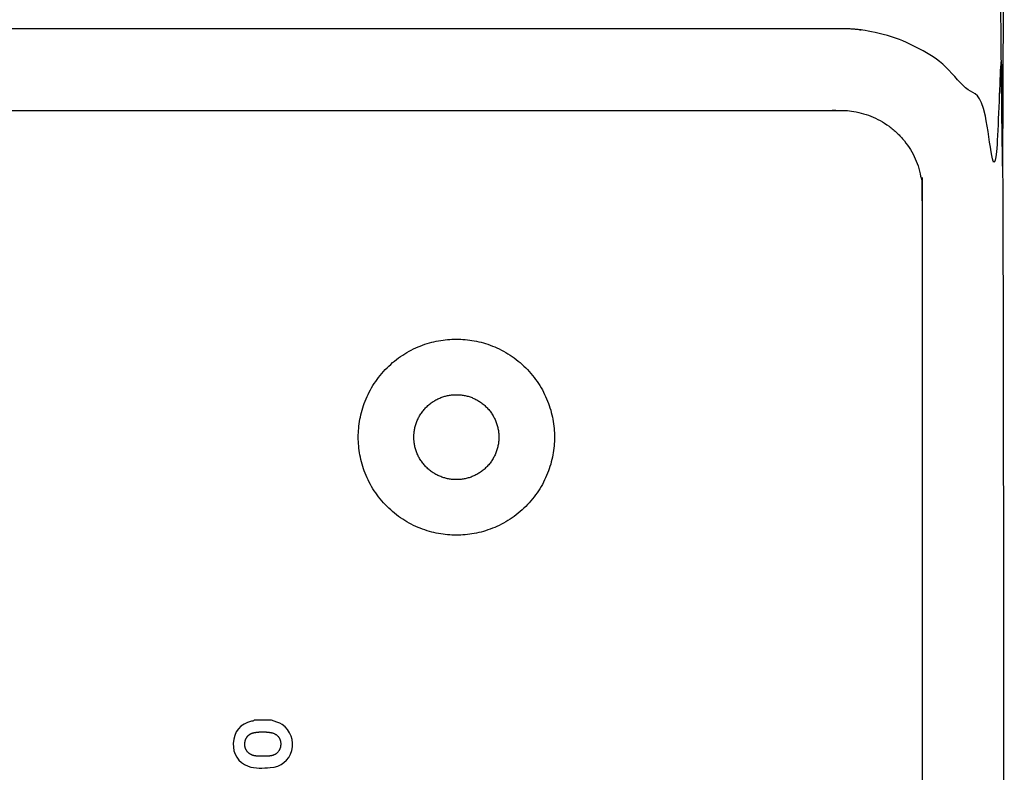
# Model space of a CAD drawing. Header units: millimetres. Extents: x -2435 to 1775, y -250 to 1540.
# Tile 9 of 60: x -2045 to -1985, y 510 to 556. Entities that reach past the tile are written whole.
import ezdxf

# ---------------------------------------------------------------- set-up
doc = ezdxf.new("R2010")
doc.units = ezdxf.units.MM
doc.header["$MEASUREMENT"] = 0
doc.layers.add('Work layer', color=254, linetype='Continuous', true_color=0xdddddd)

msp = doc.modelspace()

# ---------------------------------------------------------------- linework, layer by layer
at = {"layer": 'Work layer'}
for points, weights, degree, knots in [([(-1995.035, 556.317), (-2053.535, 556.317), (-2112.035, 556.317), (-2122.035, 556.317, -3), (-2122.035, 566.317, -3), (-2122.035, 721.317, -3), (-2122.035, 876.317, -3), (-2122.035, 886.317, -3), (-2112.035, 886.317), (-2053.535, 886.317), (-1995.035, 886.317), (-1985.035, 886.317, -3), (-1985.035, 876.317, -3), (-1985.035, 721.317, -3), (-1985.035, 566.317, -3), (-1985.035, 556.317, -3), (-1995.035, 556.317)], [1, 1, 1, 0.707106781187, 1, 1, 1, 0.707106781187, 1, 1, 1, 0.707106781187, 1, 1, 1, 0.707106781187, 1], 2, [-565.991149, -565.991149, -565.991149, -448.991149, -448.991149, -291.358259, -291.358259, -274.63289, -274.63289, -117, -117, 0, 0, 157.63289, 157.63289, 174.358259, 174.358259, 331.991149, 331.991149, 331.991149]), ([(-1995.035, 225.217), (-2053.535, 225.217), (-2112.035, 225.217), (-2122.035, 225.217, -3), (-2122.035, 235.217, -3), (-2122.035, 390.217, -3), (-2122.035, 545.217, -3), (-2122.035, 555.217, -3), (-2112.035, 555.217), (-2053.535, 555.217), (-1995.035, 555.217), (-1985.035, 555.217, -3), (-1985.035, 545.217, -3), (-1985.035, 390.217, -3), (-1985.035, 235.217, -3), (-1985.035, 225.217, -3), (-1995.035, 225.217)], [1, 1, 1, 0.707106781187, 1, 1, 1, 0.707106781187, 1, 1, 1, 0.707106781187, 1, 1, 1, 0.707106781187, 1], 2, [-565.991149, -565.991149, -565.991149, -448.991149, -448.991149, -291.358259, -291.358259, -274.63289, -274.63289, -117, -117, 0, 0, 157.63289, 157.63289, 174.358259, 174.358259, 331.991149, 331.991149, 331.991149]), ([(-1995.035, 230.217), (-1990.035, 230.217), (-1990.035, 235.217), (-1990.035, 390.217), (-1990.035, 545.217), (-1990.035, 550.217), (-1995.035, 550.217), (-2053.535, 550.217), (-2112.035, 550.217), (-2117.035, 550.217), (-2117.035, 545.217), (-2117.035, 390.217), (-2117.035, 235.217), (-2117.035, 230.217), (-2112.035, 230.217), (-2053.535, 230.217), (-1995.035, 230.217)], [1, 0.707106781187, 1, 1, 1, 0.707106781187, 1, 1, 1, 0.707106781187, 1, 1, 1, 0.707106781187, 1, 1, 1], 2, [0, 0, 0, 7.853982, 7.853982, 317.853982, 317.853982, 325.707963, 325.707963, 442.707963, 442.707963, 450.561945, 450.561945, 760.561945, 760.561945, 768.415927, 768.415927, 885.415927, 885.415927, 885.415927]), ([(-2018.535, 536.217), (-2024.535, 536.217), (-2024.535, 530.217), (-2024.535, 524.217), (-2018.535, 524.217), (-2012.535, 524.217), (-2012.535, 530.217), (-2012.535, 536.217), (-2018.535, 536.217)], [1, 0.707106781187, 1, 0.707106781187, 1, 0.707106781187, 1, 0.707106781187, 1], 2, [0, 0, 0, 9.424778, 9.424778, 18.849556, 18.849556, 28.274334, 28.274334, 37.699112, 37.699112, 37.699112]), ([(-2018.535, 532.817, -6), (-2021.135, 532.817, -6), (-2021.135, 530.217, -6), (-2021.135, 527.617, -6), (-2018.535, 527.617, -6), (-2015.935, 527.617, -6), (-2015.935, 530.217, -6), (-2015.935, 532.817, -6), (-2018.535, 532.817, -6)], [1, 0.707106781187, 1, 0.707106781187, 1, 0.707106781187, 1, 0.707106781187, 1], 2, [0, 0, 0, 4.08407, 4.08407, 8.168141, 8.168141, 12.252211, 12.252211, 16.336282, 16.336282, 16.336282]), ([(-2030.36, 510.683), (-2030.224, 510.689), (-2030.075, 510.688), (-2029.928, 510.705), (-2029.537, 510.751), (-2029.294, 511.016), (-2029.278, 511.402), (-2029.263, 511.784), (-2029.489, 512.069), (-2029.88, 512.136), (-2030.233, 512.201), (-2030.592, 512.196), (-2030.943, 512.124), (-2031.265, 512.057), (-2031.468, 511.782), (-2031.476, 511.441), (-2031.484, 511.116), (-2031.293, 510.844), (-2030.992, 510.743), (-2030.789, 510.675), (-2030.58, 510.699), (-2030.36, 510.683)], [1, 1, 1, 1, 1, 1, 1, 1, 1, 1, 0.987744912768, 0.987744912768, 1, 1, 1, 1, 1, 1, 1, 1, 1, 1], 3, [-7, -7, -7, -7, -6, -6, -6, -5, -5, -5, -4, -4, -4, -3, -3, -3, -2, -2, -2, -1, -1, -1, 0, 0, 0, 0])]:
    msp.add_rational_spline(points, weights, degree=degree, knots=knots, dxfattribs=at)
msp.add_open_spline([(-2029.839, 512.886), (-2029.627, 512.79), (-2029.386, 512.775), (-2029.187, 512.633), (-2028.681, 512.273), (-2028.445, 511.636), (-2028.608, 511.042), (-2028.779, 510.421), (-2029.26, 510.025), (-2029.919, 509.99), (-2030.37, 509.966), (-2030.831, 509.923), (-2031.267, 510.079), (-2031.907, 510.307), (-2032.202, 510.841), (-2032.18, 511.462), (-2032.154, 512.2), (-2031.741, 512.689), (-2031.07, 512.831), (-2031.015, 512.843), (-2030.947, 512.821), (-2030.91, 512.886), (-2030.553, 512.886), (-2030.196, 512.886), (-2029.839, 512.886)], degree=3, knots=[4.345, 4.345, 4.345, 4.345, 5.345, 5.345, 5.345, 6.345, 6.345, 6.345, 7.345, 7.345, 7.345, 8.345, 8.345, 8.345, 9.345, 9.345, 9.345, 10.345, 10.345, 10.345, 11.345, 11.345, 11.345, 15.69, 15.69, 15.69, 15.69], dxfattribs=at)

doc.saveas('drawing.dxf')
